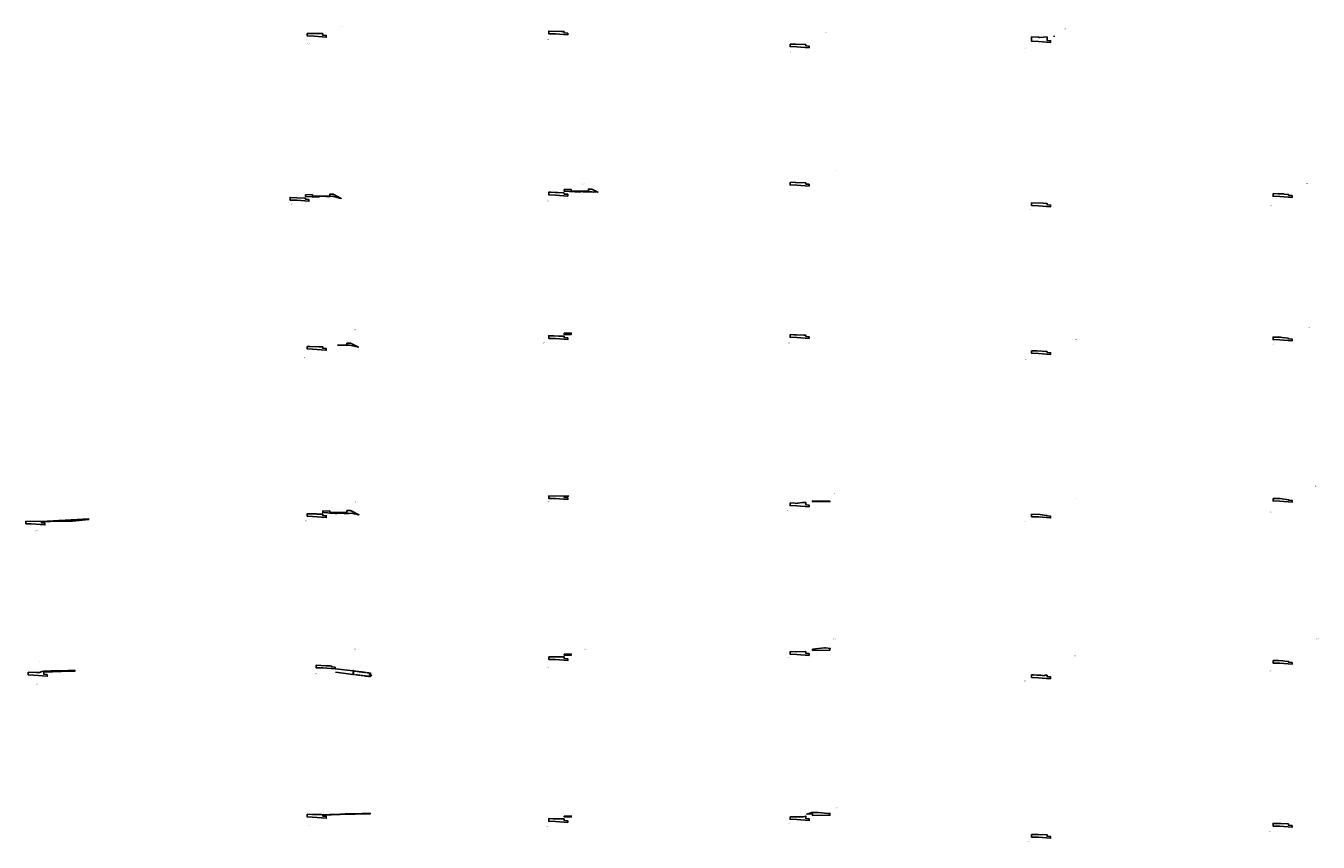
# Model space of a CAD drawing. Header units: feet. Extents: x 2386657 to 2387628, y 226795 to 234093.
# Tile 2 of 2: x 2387253 to 2387628, y 233856 to 234093. Entities that reach past the tile are written whole.
import ezdxf

# ---------------------------------------------------------------- set-up
doc = ezdxf.new("R2010")
doc.units = ezdxf.units.FT
doc.header["$MEASUREMENT"] = 0
doc.linetypes.add('OhDOT_USTN5', pattern=[0.11, 0.055, -0.055])
for name, color, linetype in [('DR_P_Storm_Sewer', 151, 'Continuous'), ('DR_X_Storm_Sewer', 151, 'OhDOT_USTN5'), ('XS_P_Pavt_Layers', 251, 'Continuous')]:
    doc.layers.add(name, color=color, linetype=linetype)
doc.layers.add('Excavation_Area', color=4, linetype='Continuous', plot=False)
doc.layers.add('Fill_Area', color=50, linetype='Continuous', plot=False)
doc.styles.add('Slanted-Normal', font='calibrii.ttf', dxfattribs={"height": 0.14})

msp = doc.modelspace()

# ---------------------------------------------------------------- linework, layer by layer
at = {"layer": 'DR_P_Storm_Sewer'}
for p, q in [((2387348.33, 233905.48), (2387343.29, 233906.12)), ((2387348.33, 233904.48), (2387343.29, 233905.12)), ((2387348.33, 233904.48), (2387348.33, 233905.48)), ((2387348.43, 233904.48), (2387348.43, 233905.48))]:
    msp.add_line(p, q, dxfattribs=at)
for points in [[(2387348.43, 233905.48), (2387348.43, 233905.56), (2387348.33, 233905.56), (2387348.33, 233905.48)], [(2387348.33, 233904.48), (2387348.33, 233904.4), (2387348.43, 233904.4), (2387348.43, 233904.48)]]:
    msp.add_lwpolyline(points, dxfattribs=at)
at = {"layer": 'DR_P_Storm_Sewer', "linetype": 'Continuous'}
msp.add_lwpolyline([(2387353.37, 233904.91), (2387353.37, 233904.59), (2387353.03, 233904.47), (2387353.71, 233904.22), (2387353.37, 233904.09), (2387353.37, 233903.77)], dxfattribs=at)
at = {"layer": 'DR_X_Storm_Sewer'}
for p, q in [((2387353.37, 233904.84), (2387348.43, 233905.47)), ((2387353.37, 233903.84), (2387348.43, 233904.46))]:
    msp.add_line(p, q, dxfattribs=at)
at = {"layer": 'Excavation_Area'}
for points in [[(2387339.56, 234090.35), (2387338.36, 234090.36), (2387336.56, 234090.38), (2387335.06, 234090.39), (2387335.06, 234089.63), (2387337.04, 234089.58), (2387340.56, 234089.29), (2387340.56, 234089.79), (2387339.56, 234089.87)], [(2387409.56, 234090.89), (2387408.75, 234090.93), (2387405.06, 234091.07), (2387405.06, 234090.3), (2387407.04, 234090.25), (2387410.56, 234089.95), (2387410.56, 234090.45), (2387409.56, 234090.53)], [(2387545.06, 234089.35), (2387545.06, 234088.1), (2387547.04, 234088.05), (2387550.56, 234087.75), (2387550.56, 234088.25), (2387549.56, 234088.34), (2387549.56, 234089.34), (2387548.51, 234089.27), (2387547.3, 234089.23), (2387547.03, 234089.28)], [(2387475.06, 234047.21), (2387476.54, 234047.16), (2387476.75, 234047.16), (2387479.56, 234047), (2387479.56, 234046.7), (2387480.56, 234046.61), (2387480.56, 234046.11), (2387477.04, 234046.4), (2387475.06, 234046.46)], [(2387334.56, 234042.59), (2387334.3, 234042.6), (2387332.04, 234042.71), (2387330.06, 234042.8), (2387330.06, 234042.05), (2387332.04, 234042), (2387335.56, 234041.7), (2387335.56, 234042.2), (2387334.56, 234042.29)], [(2387615.06, 234043.92), (2387616.54, 234043.87), (2387618.19, 234043.81), (2387618.31, 234043.79), (2387619.56, 234043.63), (2387619.56, 234043.4), (2387620.56, 234043.32), (2387620.56, 234042.82), (2387617.04, 234043.11), (2387615.06, 234043.17)], [(2387409.56, 234002.55), (2387409.07, 234002.55), (2387407.9, 234002.59), (2387406.54, 234002.63), (2387405.06, 234002.67), (2387405.06, 234001.92), (2387407.04, 234001.87), (2387410.56, 234001.57), (2387410.56, 234002.07), (2387409.56, 234002.16)], [(2387475.06, 234003.02), (2387476.15, 234002.98), (2387476.54, 234002.97), (2387476.61, 234002.96), (2387476.9, 234002.95), (2387479.04, 234002.83), (2387479.56, 234002.81), (2387479.56, 234002.51), (2387480.56, 234002.42), (2387480.56, 234001.92), (2387477.04, 234002.21), (2387475.06, 234002.27)], [(2387619.56, 234002.02), (2387619.56, 234001.8), (2387620.56, 234001.71), (2387620.56, 234001.21), (2387617.04, 234001.51), (2387615.06, 234001.56), (2387615.06, 234002.31), (2387616.3, 234002.29), (2387616.73, 234002.29), (2387617.25, 234002.28), (2387617.67, 234002.21)], [(2387335.06, 233999.61), (2387335.77, 233999.6), (2387338.43, 233999.46), (2387339.56, 233999.5), (2387339.56, 233999.07), (2387340.56, 233998.99), (2387340.56, 233998.49), (2387336.6, 233998.82), (2387335.06, 233998.86)], [(2387481.56, 233954.84), (2387481.57, 233954.52), (2387486.57, 233954.6), (2387486.57, 233954.7)], [(2387615.06, 233955.52), (2387617.1, 233955.48), (2387619.56, 233955.14), (2387619.56, 233955), (2387620.56, 233954.92), (2387620.56, 233954.42), (2387617.04, 233954.71), (2387615.06, 233954.77)], [(2387475.06, 233954.19), (2387476.52, 233954.09), (2387476.59, 233954.08), (2387477.18, 233954.15), (2387477.38, 233954.17), (2387478.68, 233954.28), (2387479.56, 233954.36), (2387479.56, 233953.67), (2387480.56, 233953.59), (2387480.56, 233953.09), (2387477.04, 233953.38), (2387475.06, 233953.44)], [(2387479.56, 233911.14), (2387476.86, 233910.98), (2387475.06, 233911.09), (2387475.06, 233910.34), (2387477.04, 233910.28), (2387480.56, 233909.99), (2387480.56, 233910.49), (2387479.56, 233910.57)], [(2387481.56, 233911.82), (2387481.57, 233911.42), (2387486.57, 233911.5), (2387486.56, 233912), (2387486.73, 233912), (2387485.26, 233912.14), (2387485.03, 233912.14), (2387484.99, 233912.16)], [(2387338.53, 233906.37), (2387339.61, 233906.34), (2387343.14, 233906.04), (2387343.14, 233906.55), (2387342.14, 233906.63), (2387342.14, 233906.88), (2387341.8, 233906.92), (2387340.58, 233906.96), (2387337.64, 233907.14), (2387337.64, 233906.39)], [(2387615.06, 233908.5), (2387616.67, 233908.46), (2387617.92, 233908.37), (2387618.45, 233908.35), (2387619.56, 233908.21), (2387619.56, 233907.98), (2387620.56, 233907.9), (2387620.56, 233907.4), (2387617.06, 233907.69), (2387615.06, 233907.75)], [(2387259.69, 233904.45), (2387259.69, 233903.94), (2387255.73, 233904.27), (2387254.19, 233904.32), (2387254.19, 233905.07), (2387256.54, 233905.01), (2387257.02, 233905.03), (2387257.42, 233905.05), (2387258.18, 233905.35), (2387258.69, 233905.4), (2387258.73, 233905.41), (2387258.91, 233905.43), (2387260.7, 233905.47), (2387261.24, 233905.49), (2387262.58, 233905.56), (2387263.6, 233905.54), (2387265.7, 233905.59), (2387267.69, 233905.64), (2387267.7, 233905.42), (2387263.7, 233905.35), (2387258.69, 233905.15), (2387258.69, 233904.53)], [(2387486.76, 233864.1), (2387486.56, 233864.1), (2387486.57, 233863.6), (2387481.57, 233863.52), (2387481.56, 233864.02), (2387479.85, 233863.95), (2387480.61, 233864.14), (2387480.88, 233864.26), (2387481.36, 233864.41), (2387482.32, 233864.38), (2387483.21, 233864.38), (2387484.17, 233864.27), (2387484.99, 233864.21), (2387486.01, 233864.14)], [(2387619.56, 233861.13), (2387619.54, 233861.13), (2387619.44, 233861.13), (2387617.33, 233861.22), (2387617.12, 233861.22), (2387616.46, 233861.19), (2387615.06, 233861.23), (2387615.06, 233860.48), (2387617.04, 233860.43), (2387620.56, 233860.13), (2387620.56, 233860.63), (2387619.56, 233860.72)], [(2387545.06, 233858.04), (2387546.97, 233857.99), (2387547.54, 233857.98), (2387548.31, 233857.99), (2387549.56, 233857.96), (2387549.56, 233857.52), (2387550.56, 233857.44), (2387550.56, 233856.94), (2387547.04, 233857.23), (2387545.06, 233857.28)]]:
    msp.add_lwpolyline(points, close=True, dxfattribs=at)
for points in [[(2387475.06, 234087.3), (2387475.06, 234086.55), (2387477.04, 234086.49), (2387480.56, 234086.2), (2387480.56, 234086.7), (2387479.56, 234086.78), (2387479.56, 234087.13), (2387476.56, 234087.25), (2387475.06, 234087.3)], [(2387409.53, 234044.1), (2387407.68, 234044.2), (2387406.95, 234044.24), (2387405.66, 234044.3), (2387405.06, 234044.32), (2387405.06, 234043.57), (2387407.04, 234043.51), (2387410.56, 234043.22), (2387410.56, 234043.72), (2387409.56, 234043.8), (2387409.56, 234044.09)], [(2387545.06, 234041.21), (2387545.06, 234040.46), (2387547.04, 234040.4), (2387550.56, 234040.11), (2387550.56, 234040.61), (2387549.56, 234040.7), (2387549.56, 234041.06), (2387548.41, 234041.11), (2387545.06, 234041.21)], [(2387545.06, 233998.35), (2387545.06, 233997.6), (2387547.04, 233997.55), (2387550.56, 233997.26), (2387550.56, 233997.76), (2387549.56, 233997.84), (2387549.56, 233998.12), (2387546.53, 233998.29), (2387545.06, 233998.35)], [(2387405.06, 233956.27), (2387405.06, 233955.51), (2387407.04, 233955.46), (2387410.56, 233955.17), (2387410.56, 233955.67), (2387409.56, 233955.75), (2387409.56, 233956.19), (2387410.81, 233956.2), (2387405.06, 233956.27)], [(2387339.56, 233950.9), (2387339.54, 233950.91), (2387337.89, 233950.98), (2387337.67, 233951), (2387336.54, 233951.03), (2387335.06, 233951.08), (2387335.06, 233950.33), (2387336.56, 233950.29), (2387336.6, 233950.29), (2387340.56, 233949.96), (2387340.56, 233950.46), (2387339.56, 233950.54), (2387339.56, 233950.9)], [(2387253.48, 233948.92), (2387257.93, 233948.81), (2387257.99, 233948.81), (2387263.02, 233949.1), (2387265.02, 233949.22), (2387270.01, 233949.51), (2387271.69, 233949.56), (2387271.72, 233949.39), (2387267.01, 233948.94), (2387263.01, 233948.88), (2387257.99, 233948.68), (2387257.99, 233948.39), (2387258.99, 233948.3), (2387258.99, 233947.8), (2387255.03, 233948.13), (2387253.49, 233948.17), (2387253.49, 233948.92)], [(2387545.06, 233950.95), (2387547.52, 233950.86), (2387548.71, 233950.67), (2387549.56, 233950.56), (2387549.56, 233950.44), (2387550.56, 233950.35), (2387550.56, 233949.85), (2387547.04, 233950.14), (2387545.07, 233950.2), (2387545.06, 233950.95)], [(2387405.06, 233909.58), (2387405.06, 233908.83), (2387407.04, 233908.78), (2387410.56, 233908.48), (2387410.56, 233908.99), (2387409.56, 233909.07), (2387409.56, 233909.53), (2387408.66, 233909.54), (2387406.55, 233909.57), (2387405.06, 233909.58)], [(2387545.06, 233904.32), (2387545.06, 233903.57), (2387547.04, 233903.51), (2387550.56, 233903.22), (2387550.56, 233903.72), (2387549.56, 233903.8), (2387549.56, 233904.23), (2387548.8, 233904.24), (2387548.69, 233904.06), (2387547.69, 233904.23), (2387546.54, 233904.27), (2387545.72, 233904.31), (2387545.06, 233904.32)], [(2387339.56, 233863.75), (2387339.78, 233863.72), (2387341.58, 233863.8), (2387344.58, 233863.92), (2387344.98, 233863.94), (2387345.08, 233863.94), (2387346.06, 233864.01), (2387348.57, 233864.03), (2387353.27, 233864.18), (2387353.27, 233864.01), (2387344.57, 233863.84), (2387339.56, 233863.64), (2387339.56, 233863.75)], [(2387409.56, 233862.61), (2387409.56, 233862.11), (2387410.56, 233862.03), (2387410.56, 233861.53), (2387407.04, 233861.82), (2387405.06, 233861.88), (2387405.06, 233862.63), (2387406.26, 233862.61), (2387408.83, 233862.61), (2387409.42, 233862.61), (2387409.56, 233862.61)], [(2387475.06, 233863.19), (2387478.65, 233863.18), (2387478.73, 233863.17), (2387478.85, 233863.19), (2387479.56, 233863.36), (2387479.56, 233862.68), (2387480.56, 233862.59), (2387480.56, 233862.09), (2387477.04, 233862.38), (2387475.06, 233862.44), (2387475.06, 233863.19)]]:
    msp.add_lwpolyline(points, dxfattribs=at)
at = {"layer": 'Excavation_Area', "elevation": 799.16}
for points in [[(2387339.56, 233863.75), (2387339.56, 233863.35), (2387340.56, 233863.26), (2387340.56, 233862.76), (2387336.6, 233863.09), (2387335.06, 233863.14), (2387335.06, 233863.89), (2387336.55, 233863.85), (2387339.23, 233863.8), (2387339.56, 233863.75)], [(2387339.56, 233863.75), (2387339.56, 233863.75)]]:
    msp.add_lwpolyline(points, dxfattribs=at)
at = {"layer": 'Fill_Area'}
for points in [[(2387409.56, 234045.07), (2387409.56, 234044.6), (2387414.15, 234044.33), (2387414.3, 234044.52), (2387414.96, 234044.46), (2387417, 234044.42), (2387417.48, 234044.46), (2387418.09, 234044.34), (2387418.24, 234044.43), (2387419.34, 234044.35), (2387417.56, 234045.24), (2387416.56, 234045.23), (2387416.57, 234044.73), (2387411.57, 234044.65), (2387411.56, 234045.15)], [(2387336.56, 234043.63), (2387334.56, 234043.55), (2387334.56, 234043.09), (2387338.46, 234042.89), (2387338.56, 234043.13), (2387340.54, 234043.12), (2387341.21, 234043.11), (2387341.51, 234043.1), (2387341.71, 234043.11), (2387342.26, 234043.13), (2387344.94, 234042.54), (2387342.56, 234043.73), (2387341.56, 234043.71), (2387341.57, 234043.21), (2387336.57, 234043.13)], [(2387409.56, 234003.42), (2387409.56, 234003.05), (2387411.56, 234003.04), (2387411.56, 234003.5)], [(2387343.79, 233999.98), (2387343.83, 233999.98), (2387345.26, 233999.96), (2387345.54, 233999.98), (2387346.74, 233999.96), (2387347.33, 233999.95), (2387349.87, 233999.38), (2387347.56, 234000.54), (2387346.56, 234000.52), (2387346.57, 234000.02)], [(2387341.56, 233951.91), (2387339.56, 233951.83), (2387339.56, 233951.41), (2387341.01, 233951.34), (2387341.67, 233951.25), (2387343.22, 233951.14), (2387343.45, 233951.13), (2387343.63, 233951.11), (2387343.69, 233951.25), (2387344.58, 233951.24), (2387344.61, 233951.22), (2387345.81, 233951.15), (2387347.24, 233951.15), (2387347.81, 233951.2), (2387350.06, 233950.76), (2387347.56, 233952.01), (2387346.56, 233951.99), (2387346.57, 233951.49), (2387341.57, 233951.41)], [(2387409.56, 233910.34), (2387409.56, 233910.03), (2387411.57, 233910.01), (2387411.56, 233910.42)], [(2387409.56, 233863.38), (2387411.56, 233863.46), (2387411.57, 233863.03), (2387409.76, 233863.11), (2387409.56, 233863.11)]]:
    msp.add_lwpolyline(points, close=True, dxfattribs=at)
at = {"layer": 'XS_P_Pavt_Layers'}
msp.add_lwpolyline([(2387551.56, 234089.69), (2387551.56, 234089.35)], dxfattribs=at)

# ---------------------------------------------------------------- texts
at = {"layer": 'Excavation_Area', "attachment_point": 1, "style": 'Slanted-Normal'}
for s, insert, char_height, width in [('4.3', (2387335.1, 234087.54), 0.28, 2.4487), ('4.0', (2387404.55, 234088.78), 0.28, 2.4487), ('6.3', (2387543.06, 234086.29), 0.28, 2.4487), ('4.0', (2387474.65, 234085.17), 0.28, 2.4487), ('3.9', (2387330.3, 234041.01), 0.28, 2.4487), ('3.9', (2387404.55, 234041.84), 0.28, 2.4487), ('3.9', (2387474.33, 234044.62), 0.28, 2.4487), ('4.0', (2387544.23, 234039.47), 0.28, 2.4487), ('3.9', (2387614.18, 234040.49), 0.28, 2.4487), ('4.0', (2387403.4, 234000.78), 0.28, 2.4487), ('3.9', (2387474.44, 234000.66), 0.28, 2.4487), ('3.9', (2387614.79, 234000.11), 0.28, 2.4487), ('4.0', (2387333.84, 233996.5), 0.28, 2.4487), ('3.8', (2387543.12, 233995.97), 0.28, 2.4487), ('4.3', (2387404.72, 233954.73), 0.28, 2.4487), ('5.4', (2387474.21, 233952.12), 0.28, 2.4487), ('3.8', (2387614.25, 233951.77), 0.28, 2.4487), ('4.0', (2387334.45, 233949.11), 0.28, 2.4487), ('3.7', (2387542.97, 233949.17), 0.28, 2.4487), ('7.6', (2387256.27, 233946.23), 0.28, 2.4487), ("seeding = 5'", (2387257.02, 233908.37), 0.14, 3.7786), ('4.2', (2387404.47, 233906.67), 0.28, 2.4487), ('7.0', (2387474.32, 233909.51), 0.28, 2.4487), ('3.7', (2387337.35, 233904.74), 0.28, 2.4487), ('4.0', (2387542.85, 233902.76), 0.28, 2.4487), ('3.9', (2387614, 233905.66), 0.28, 2.4487), ('6.6', (2387256.27, 233901.74), 0.28, 2.4487), ('8.3', (2387474.62, 233861.43), 0.28, 2.4487), ('5.7', (2387335.21, 233860.9), 0.28, 2.4487), ('4.3', (2387404.45, 233860.6), 0.28, 2.4487), ('4.2', (2387613.84, 233859.02), 0.28, 2.4487), ('4.2', (2387544.15, 233856.09), 0.28, 2.4487)]:
    msp.add_mtext(s, dxfattribs=dict(at, insert=insert, char_height=char_height, width=width))
at = {"layer": 'Fill_Area', "char_height": 0.28, "attachment_point": 1, "style": 'Slanted-Normal'}
for s, insert in [('2.2', (2387344.67, 234092.57)), ('2.5', (2387485.23, 234091.02)), ('1.2', (2387554.47, 234091.84)), ('2.6', (2387488.03, 234050.81)), ('3.1', (2387343.89, 234045.49)), ('4.0', (2387414.85, 234046.86)), ('6.1', (2387624.67, 234047)), ('2.7', (2387348.65, 234004.51)), ('1.7', (2387414.48, 234006.14)), ('6.3', (2387625.21, 234005.2)), ('6.0', (2387557.65, 234001.73)), ('8.7', (2387627.18, 233959.21)), ('.85', (2387487.76, 233957.17)), ('4.4', (2387557.17, 233955.43)), ('4.2', (2387348.65, 233954.67)), ('0.25', (2387487.43, 233914.8)), ('6.8', (2387627.62, 233914.95)), ('3.9', (2387348.65, 233911.96)), ('1.5', (2387415.41, 233911.96)), ('1.6', (2387557.26, 233909.98)), ('2.1', (2387415.2, 233865.6)), ('.04', (2387488.2, 233865.95))]:
    msp.add_mtext(s, dxfattribs=dict(at, insert=insert))

doc.saveas('drawing.dxf')
